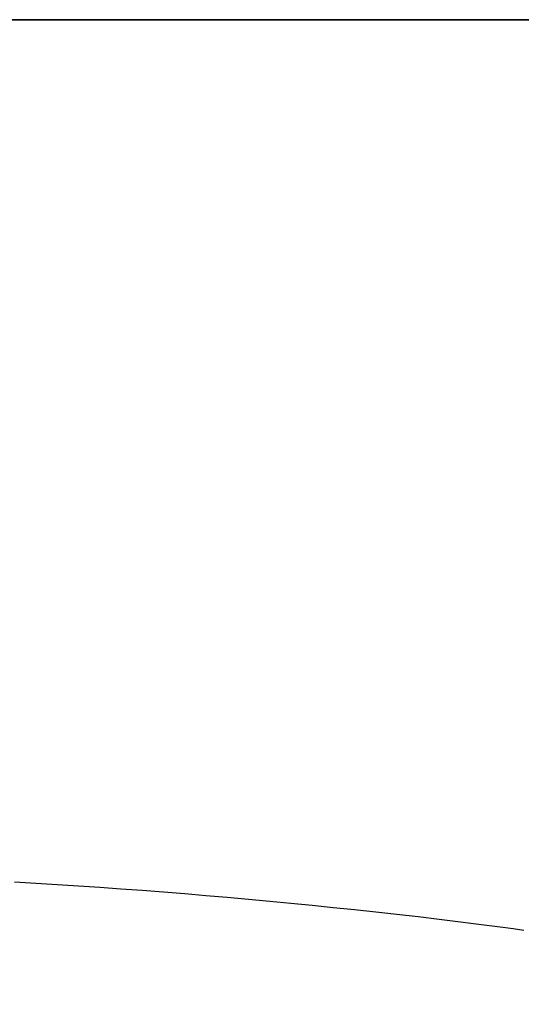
# Model space of a CAD drawing. Header units: millimetres. Extents: x 6161 to 8965, y -9035 to -5431.
# Tile 230 of 256: x 6591.55 to 6598.93, y -5967.28 to -5952.82. Entities that reach past the tile are written whole.
import ezdxf

# ---------------------------------------------------------------- set-up
doc = ezdxf.new("R2010")
doc.units = ezdxf.units.MM
doc.layers.add('Wyposazenie Wew - Urzadzenia Sanitarne', color=6, linetype='Continuous')
doc.layers.add('Ściany', color=7, linetype='Continuous')

# ---------------------------------------------------------------- blocks, each defined once
blk = doc.blocks.new('Umywalka KOŁO_bez barier')
at = {"linetype": 'Continuous'}
for points in [[(-26.899, -0.001), (26.899, 0.001)], [(-7.836, -12.659), (-8.149, -12.677), (-8.462, -12.697), (-8.774, -12.718), (-9.087, -12.739), (-9.4, -12.761), (-9.712, -12.784), (-10.025, -12.808), (-10.337, -12.833), (-10.649, -12.859), (-10.961, -12.886), (-11.274, -12.914), (-11.586, -12.943), (-11.898, -12.972), (-12.21, -13.003), (-12.521, -13.035), (-12.833, -13.067), (-13.145, -13.101), (-13.456, -13.135), (-13.767, -13.171), (-14.079, -13.208), (-14.39, -13.246), (-14.545, -13.265), (-14.701, -13.285), (-14.856, -13.305), (-15.011, -13.326), (-15.167, -13.347), (-15.322, -13.368)]]:
    blk.add_lwpolyline(points, dxfattribs=at)

msp = doc.modelspace()

# ---------------------------------------------------------------- linework, layer by layer
at = {"layer": 'Ściany'}
msp.add_lwpolyline([(6318.833, -6795.225), (6318.833, -6172.317), (6323.833, -6172.317), (6323.833, -6162.317), (6318.833, -6162.317), (6318.833, -5952.817), (6508.872, -5952.817), (6508.872, -6162.317), (6423.833, -6162.317), (6423.833, -6172.317), (6528.872, -6172.317), (6528.872, -6162.317), (6518.872, -6162.317), (6518.872, -5952.817), (6739.872, -5952.817), (6739.872, -6162.317), (6628.872, -6162.317), (6628.872, -6172.317), (6779.872, -6172.317)], dxfattribs=at)

# ---------------------------------------------------------------- block references
at = {"layer": 'Wyposazenie Wew - Urzadzenia Sanitarne', "xscale": -1}
msp.add_blockref('Umywalka KOŁO_bez barier', (6583.642, -5952.817), dxfattribs=at)

doc.saveas('drawing.dxf')
